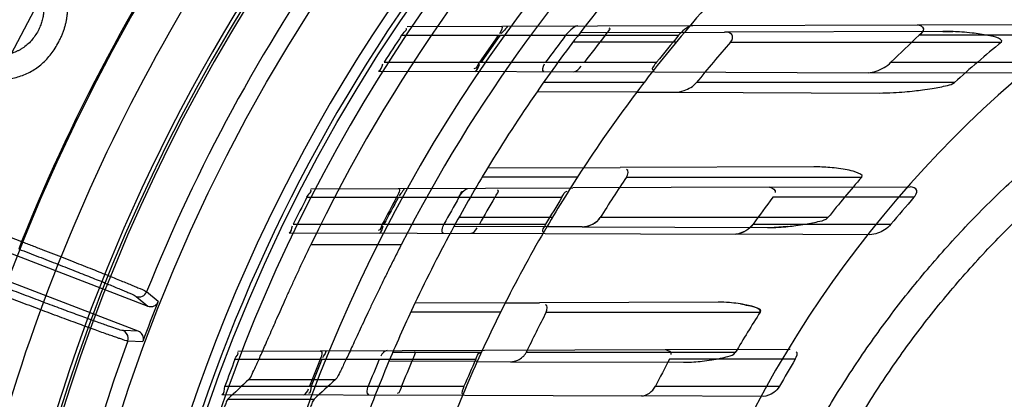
# Model space of a CAD drawing. Header units: millimetres. Extents: x 0 to 297, y 0 to 210.
# Tile 27 of 256: x 147.0332 to 147.2155, y 91.4564 to 91.5267. Entities that reach past the tile are written whole.
import ezdxf

# ---------------------------------------------------------------- set-up
doc = ezdxf.new("R2010")
doc.units = ezdxf.units.MM
doc.header["$LTSCALE"] = 16.335
doc.layers.get('0').update_dxf_attribs({"linetype": 'CONTINUOUS'})
for name, color, linetype in [('01_GLOBAL', 7, 'CONTINUOUS'), ('INTFCLR_144815', 7, 'CONTINUOUS'), ('INTFCLR_72935', 7, 'CONTINUOUS')]:
    doc.layers.add(name, color=color, linetype=linetype)

msp = doc.modelspace()

# ---------------------------------------------------------------- linework, layer by layer
at = {"color": 7, "linetype": 'Continuous'}
msp.add_circle((148.0808034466, 92.1164639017), 1.9, dxfattribs=at)
at = {"color": 9, "linetype": 'Continuous'}
msp.add_arc((148.0808034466, 92.1164639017), 1.8756493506, 182.9674534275, 267.0325465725, dxfattribs=at)
at = {"layer": '01_GLOBAL', "color": 7, "linetype": 'Continuous'}
msp.add_circle((148.0808034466, 92.1164639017), 1.925, dxfattribs=at)
at = {"layer": 'INTFCLR_144815', "color": 6, "linetype": 'Continuous'}
for p, q in [((146.9930228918, 91.4982067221), (147.0569165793, 91.47368023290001)), ((147.0551247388, 91.4690123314), (146.9912243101, 91.4935414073)), ((147.0586033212, 91.4741151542), (147.058801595, 91.47456245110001)), ((147.0560872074, 91.467560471), (147.0559352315, 91.46709540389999))]:
    msp.add_line(p, q, dxfattribs=at)
at = {"layer": 'INTFCLR_144815', "color": 9, "linetype": 'Continuous'}
for p, q in [((147.0184552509, 91.49142533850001), (147.0335113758, 91.4856458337)), ((147.0335113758, 91.4856458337), (147.0329739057, 91.48424567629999)), ((147.103829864, 91.4850482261), (147.0870831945, 91.4850482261)), ((147.0547406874, 91.47547380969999), (147.0569165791, 91.4736802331)), ((147.058801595, 91.47456245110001), (147.0566683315, 91.47631606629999)), ((147.0551247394, 91.469012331), (147.0523075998, 91.46913539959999)), ((147.0531765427, 91.4672196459), (147.0559352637, 91.46709540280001)), ((147.0756046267, 91.4600824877), (147.0916693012, 91.4600824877)), ((147.0717238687, 91.4564558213), (147.087691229, 91.4564558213))]:
    msp.add_line(p, q, dxfattribs=at)
at = {"layer": 'INTFCLR_144815', "color": 6, "linetype": 'Continuous'}
for radius in [0.3190566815, 0.3040475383]:
    msp.add_circle((147.3556636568, 91.35632411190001), radius, dxfattribs=at)
for centre, radius, start, end in [((147.3556636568, 91.35632411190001), 0.4398395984, 313.9937911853, 154.5150993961), ((147.3556636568, 91.35632411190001), 0.4149257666, 70.9981667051, 162.0018332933), ((147.3556636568, 91.35632411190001), 0.4107861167, 108.7136429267, 257.7559644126), ((147.3556636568, 91.35632411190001), 0.3305190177, 45.0000000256, 314.9999999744), ((147.3556636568, 91.35632411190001), 0.329927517, 44.99999995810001, 315.0000000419), ((147.3556636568, 91.35632411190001), 0.3294494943, 44.99999997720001, 315.0000000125), ((147.3556636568, 91.35632411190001), 0.2978344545, 115.6072723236, 154.3927276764), ((147.3556636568, 91.35632411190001), 0.2828253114, 117.0737153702, 152.9262846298), ((147.3556636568, 91.35632411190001), 0.305, 126.3221328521, 169.3673701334), ((147.3558872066, 91.3558614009), 0.3913, 144.5520789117, 158.3604875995), ((147.3556636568, 91.35632411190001), 0.3195424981, 158.2829108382, 159.7170891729)]:
    msp.add_arc(centre, radius, start, end, dxfattribs=at)
at = {"layer": 'INTFCLR_144815', "color": 9, "linetype": 'Continuous'}
for centre, radius, start, end in [((147.3556636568, 91.35632411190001), 0.4132177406, 70.768222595, 162.2317774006), ((147.3556636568, 91.35632411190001), 0.4080560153, 125.9035433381, 247.5002459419), ((147.3556636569, 91.35632411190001), 0.4082795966, 137.7076787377, 162.2317774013), ((147.3556636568, 91.35632411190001), 0.3468891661, 128.484146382, 209.9999999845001), ((147.3556636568, 91.35632411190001), 0.3069439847, 128.4841463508, 246.0405071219), ((147.355663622, 91.35632413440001), 0.3681107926, 141.0362107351, 247.5002459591), ((147.3556636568, 91.35632411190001), 0.3393168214, 138.4596802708, 165.5403197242), ((147.3558872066, 91.3558614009), 0.3886110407, 144.6884762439, 158.2234804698), ((147.3558872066, 91.3558614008), 0.3636453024, 144.7941622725, 158.1121101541), ((147.355663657, 91.35632411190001), 0.3471400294, 144.8720266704, 158.1279733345), ((147.355663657, 91.35632411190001), 0.322174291, 144.86643825, 158.1335617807), ((147.3556636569, 91.35632411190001), 0.3471400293, 159.8720266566, 203.1279733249), ((147.3556636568, 91.35632411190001), 0.3221742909, 159.8664381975, 203.1335617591)]:
    msp.add_arc(centre, radius, start, end, dxfattribs=at)
at = {"layer": 'INTFCLR_144815', "color": 6, "linetype": 'Continuous'}
for centre, major_axis, ratio, start_param, end_param in [((147.3556636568, 90.91554786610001), (0, 0.6615004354), 0.7456587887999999, 0.6038052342, 0.6133947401), ((147.3556636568, 90.93353507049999), (0, 0.6345059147), 0.7456587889, 0.5919499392, 0.6021168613)]:
    msp.add_ellipse(centre, major_axis=major_axis, ratio=ratio, start_param=start_param, end_param=end_param, dxfattribs=at)
for points, knots in [([(147.0403930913, 91.5226116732), (147.0405048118, 91.52283171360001), (147.040725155, 91.52326569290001), (147.0410171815, 91.5239261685), (147.0412672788, 91.5245836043), (147.0414907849, 91.52523441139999), (147.0416710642, 91.5258828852), (147.0418154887, 91.5265275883), (147.0419191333, 91.527168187), (147.0419933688, 91.5278094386), (147.0420276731, 91.5284658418), (147.0420155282, 91.52914753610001), (147.0419671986, 91.529860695), (147.0418808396, 91.53060240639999), (147.041755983, 91.5313761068), (147.0415874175, 91.53217907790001), (147.0413832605, 91.53301468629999), (147.0412203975, 91.5335771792), (147.0411372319, 91.5338644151)], [0, 0, 0, 0, 0.0637019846, 0.1256376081, 0.1863199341, 0.2452540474, 0.3032195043, 0.3599880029, 0.4157305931, 0.4706724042, 0.5265734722, 0.5852798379, 0.6465810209, 0.7110429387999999, 0.7779886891, 0.8488342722, 0.9228075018, 1, 1, 1, 1]), ([(147.0368822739, 91.5326289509), (147.0369450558, 91.5324145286), (147.0370674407, 91.5319965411), (147.037233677, 91.5313810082), (147.0373590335, 91.53078766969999), (147.0374686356, 91.5302224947), (147.0375364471, 91.52968201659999), (147.0375897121, 91.5291700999), (147.0376005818, 91.5286825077), (147.0375923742, 91.5280678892), (147.0374956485, 91.5273167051), (147.0372986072, 91.5264263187), (147.0369898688, 91.5255405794), (147.0367132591, 91.5249718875), (147.0365722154, 91.5246819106)], [0, 0, 0, 0, 0.08180034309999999, 0.1594588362, 0.2333335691, 0.3037802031, 0.3701372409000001, 0.4326959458, 0.4920982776, 0.5485763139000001, 0.6576061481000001, 0.7686073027, 0.8820124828, 1, 1, 1, 1]), ([(147.0365722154, 91.5246819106), (147.0363862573, 91.52435395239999), (147.0360201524, 91.52370828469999), (147.0353391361, 91.52284050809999), (147.0345696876, 91.52207728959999), (147.0338517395, 91.52153735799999), (147.0332451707, 91.5211635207), (147.0327782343, 91.5209180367), (147.0323023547, 91.52070723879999), (147.0318148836, 91.52053723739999), (147.0313198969, 91.5203963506), (147.0308158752, 91.5202932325), (147.0303015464, 91.5202191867), (147.0296034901, 91.52017644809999), (147.0287175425, 91.52021301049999), (147.0276556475, 91.52040137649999), (147.0268765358, 91.52064864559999), (147.0264541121, 91.5208239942), (147.0263710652, 91.5208597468)], [0, 0, 0, 0, 0.0938605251, 0.1847879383, 0.2739026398, 0.3633094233, 0.4079653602, 0.4513963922, 0.4946934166, 0.5375602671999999, 0.5799666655, 0.6228701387, 0.6656893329, 0.7093709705, 0.7970267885, 0.8859633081, 0.9774572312, 1, 1, 1, 1]), ([(147.0243790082, 91.5168110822), (147.0244789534, 91.51676553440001), (147.0249714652, 91.51654675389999), (147.0258700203, 91.5162127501), (147.0270831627, 91.51589339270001), (147.0282937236, 91.515692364), (147.029499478, 91.51562717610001), (147.0307035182, 91.5156832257), (147.0319020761, 91.515871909), (147.0330879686, 91.5161813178), (147.0342355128, 91.5166078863), (147.0353271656, 91.5171441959), (147.0363471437, 91.5177928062), (147.0373010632, 91.5185442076), (147.0381824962, 91.51940500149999), (147.038996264, 91.5203700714), (147.0397447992, 91.52144119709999), (147.0401741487, 91.5222163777), (147.0403930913, 91.5226116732)], [0, 0, 0, 0, 0.0174242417, 0.08549509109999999, 0.1517474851, 0.2161399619, 0.2797947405, 0.3429196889, 0.4069838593, 0.4718884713, 0.5370073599, 0.6008482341, 0.6644500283, 0.728379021, 0.7931222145, 0.8595165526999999, 0.92836187, 1, 1, 1, 1]), ([(147.0335113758, 91.4856458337), (147.0341720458, 91.4853915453), (147.0354935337, 91.4848817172), (147.0374682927, 91.4841166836), (147.0394226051, 91.4833564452), (147.0413280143, 91.4826120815), (147.0431637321, 91.48189139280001), (147.0449177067, 91.48119930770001), (147.046586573, 91.48053736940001), (147.048161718, 91.4799089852), (147.0496265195, 91.4793208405), (147.0509702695, 91.4787767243), (147.0521863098, 91.4782808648), (147.053268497, 91.47783185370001), (147.0542141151, 91.4774432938), (147.0553252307, 91.4769406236), (147.0562020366, 91.4766858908), (147.0566683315, 91.47631606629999)], [0, 0, 0, 0, 0.08505228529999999, 0.1701751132, 0.2544379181, 0.3369916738, 0.4159475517, 0.4913766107, 0.563533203, 0.6316481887, 0.6951251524, 0.7531751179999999, 0.8058306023, 0.8528872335, 0.8939939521, 0.928496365, 1, 1, 1, 1]), ([(147.0756046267, 91.4600824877), (147.0758846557, 91.4603415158), (147.0762239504, 91.4612090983), (147.0767768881, 91.462281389), (147.0772761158, 91.4634039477), (147.0777415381, 91.4644420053), (147.0782535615, 91.4656035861), (147.0788155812, 91.4668824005), (147.0794327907, 91.46828933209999), (147.0801016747, 91.4698105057), (147.0808235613, 91.4714437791), (147.0815919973, 91.47317060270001), (147.0824123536, 91.4749989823), (147.0832791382, 91.4769112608), (147.0841885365, 91.4788947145), (147.0851283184, 91.4809205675), (147.0860956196, 91.4829777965), (147.0867499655, 91.4843529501), (147.0870831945, 91.4850482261)], [0, 0, 0, 0, 0.041635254, 0.0973686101, 0.133474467, 0.1753413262, 0.2216406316, 0.2719950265, 0.3278152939, 0.3893267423, 0.4533698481, 0.5227181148, 0.5956235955, 0.6720985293, 0.7518775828, 0.8337810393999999, 0.9158469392, 1, 1, 1, 1]), ([(147.103829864, 91.4850482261), (147.1034523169, 91.484309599), (147.1027055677, 91.4828377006), (147.1016107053, 91.4806474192), (147.100551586, 91.4784978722), (147.0995391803, 91.47641512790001), (147.0985761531, 91.474408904), (147.0976706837, 91.47250156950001), (147.0968230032, 91.470699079), (147.0960377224, 91.46901732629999), (147.0953150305, 91.4674624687), (147.0946565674, 91.46604350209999), (147.0940626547, 91.4647677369), (147.0935333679, 91.46363671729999), (147.0930665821, 91.4626603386), (147.0926704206, 91.4618301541), (147.0922205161, 91.460992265), (147.0919695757, 91.4603532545), (147.0916693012, 91.4600824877)], [0, 0, 0, 0, 0.0895898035, 0.1782538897, 0.2644597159, 0.348392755, 0.4283589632, 0.5048038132, 0.5764207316, 0.6434829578, 0.7052602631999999, 0.7616011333, 0.81242644, 0.8572535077, 0.8964350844, 0.9293997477, 0.9563322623, 1, 1, 1, 1]), ([(147.0531765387, 91.46721963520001), (147.0527930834, 91.4672434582), (147.0522003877, 91.4675051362), (147.0513165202, 91.4677781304), (147.0504703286, 91.4680754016), (147.0494779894, 91.4684215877), (147.0483457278, 91.4688256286), (147.0470801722, 91.4692814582), (147.0456950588, 91.4697854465), (147.0442022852, 91.4703330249), (147.0426111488, 91.4709206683), (147.0409284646, 91.47154578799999), (147.0391675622, 91.47220347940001), (147.0373475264, 91.4728868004), (147.0354833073, 91.473590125), (147.033588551, 91.4743079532), (147.0316647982, 91.4750397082), (147.0303750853, 91.4755323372), (147.0297247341, 91.4757812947)], [0, 0, 0, 0, 0.0461580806, 0.07568503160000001, 0.1116260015, 0.1537554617, 0.2020066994, 0.2560418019, 0.3153698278, 0.379089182, 0.4470729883, 0.519153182, 0.5947506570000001, 0.6729066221, 0.752719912, 0.8341320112, 0.9163359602, 1, 1, 1, 1]), ([(147.0547406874, 91.47547380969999), (147.055094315, 91.47533843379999), (147.0559426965, 91.47534954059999), (147.056526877, 91.475964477), (147.0566683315, 91.47631606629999)], [0, 0, 0, 0, 0.4997863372, 1, 1, 1, 1]), ([(147.0569165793, 91.47368023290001), (147.0572029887, 91.47357028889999), (147.0578575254, 91.4735299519), (147.0584085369, 91.4738832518), (147.058603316, 91.4741151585)], [0, 0, 0, 0, 0.5032266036, 1, 1, 1, 1]), ([(147.0531765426, 91.4672196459), (147.0532428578, 91.4674010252), (147.0533791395, 91.46814776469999), (147.0528211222, 91.46893774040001), (147.0523075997, 91.46913539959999)], [0, 0, 0, 0, 0.2597922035, 1, 1, 1, 1]), ([(147.0560872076, 91.4675604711), (147.0560977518, 91.4678665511), (147.0559219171, 91.46849837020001), (147.055407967, 91.4689036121), (147.0551247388, 91.4690123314)], [0, 0, 0, 0, 0.5023651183, 1, 1, 1, 1]), ([(147.0717238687, 91.4564558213), (147.0715116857, 91.45625549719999), (147.0713568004, 91.4556378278), (147.0709481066, 91.4547491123), (147.0705489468, 91.45364863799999), (147.0701048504, 91.4524412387), (147.0697336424, 91.4513725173), (147.0694300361, 91.450479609), (147.069182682, 91.4497364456), (147.069014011, 91.449220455), (147.0689318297, 91.44896609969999)], [0, 0, 0, 0, 0.1094306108, 0.2230668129, 0.3723575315, 0.5460542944, 0.7062836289, 0.7964219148, 0.8997590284, 1, 1, 1, 1]), ([(147.087691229, 91.4564558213), (147.0874690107, 91.45625101), (147.087296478, 91.455612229), (147.0868546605, 91.4546918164), (147.0865059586, 91.4537753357), (147.0861734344, 91.4529209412), (147.0859004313, 91.45219541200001), (147.0856164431, 91.451426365), (147.0853269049, 91.45062437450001), (147.0850358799, 91.44980081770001), (147.0848438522, 91.4492454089), (147.0847483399, 91.44896609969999)], [0, 0, 0, 0, 0.1125708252, 0.230568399, 0.3859711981, 0.4756994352, 0.5724421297, 0.6746373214, 0.7810981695, 0.8900432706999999, 1, 1, 1, 1])]:
    msp.add_open_spline(points, degree=3, knots=knots, dxfattribs=at)
at = {"layer": 'INTFCLR_144815', "color": 9, "linetype": 'Continuous'}
for points, knots in [([(147.0329739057, 91.48424567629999), (147.0335898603, 91.4840092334), (147.0348173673, 91.48353700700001), (147.0366471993, 91.4828299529), (147.0384505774, 91.4821299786), (147.040214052, 91.4814423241), (147.0419244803, 91.4807721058), (147.0435696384, 91.48012411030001), (147.0451381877, 91.4795028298), (147.0466192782, 91.4789125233), (147.0480024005, 91.4783575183), (147.0492773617, 91.4778415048), (147.0504356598, 91.4773692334), (147.0514670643, 91.476940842), (147.0523711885, 91.476569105), (147.0534405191, 91.47608250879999), (147.054295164, 91.4758411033), (147.0547406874, 91.47547380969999)], [0, 0, 0, 0, 0.0843262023, 0.168096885, 0.250723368, 0.3315698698, 0.4100165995, 0.4855171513, 0.5575606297, 0.6256460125, 0.6892973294, 0.7480368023, 0.8014454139, 0.8491520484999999, 0.8908399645, 0.9262018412, 1, 1, 1, 1]), ([(147.0523075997, 91.46913539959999), (147.0519548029, 91.4691507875), (147.0511466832, 91.4694954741), (147.0500236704, 91.46983176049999), (147.0488899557, 91.4702368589), (147.0478364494, 91.4706087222), (147.0466591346, 91.4710330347), (147.0453659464, 91.471502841), (147.0439664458, 91.47201599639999), (147.0424706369, 91.4725684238), (147.0408890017, 91.4731563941), (147.0392323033, 91.4737758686), (147.0375122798, 91.47442248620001), (147.0357418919, 91.4750913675), (147.0339347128, 91.4757773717), (147.0321039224, 91.4764755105), (147.0308773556, 91.4769453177), (147.0302622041, 91.47718145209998)], [0, 0, 0, 0, 0.0451330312, 0.1093068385, 0.1510043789, 0.1987329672, 0.2521663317, 0.3109248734, 0.3745884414, 0.4426758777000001, 0.5147223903, 0.590249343, 0.6687328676, 0.7495755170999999, 0.8321293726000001, 0.9157853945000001, 1, 1, 1, 1])]:
    msp.add_open_spline(points, degree=3, knots=knots, dxfattribs=at)
at = {"layer": 'INTFCLR_72935', "color": 9, "linetype": 'Continuous'}
for p, q in [((147.1049509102, 91.5254489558), (147.1578124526, 91.52563347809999)), ((147.2041598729, 91.5245452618), (147.1637029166, 91.52440403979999)), ((147.1993928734, 91.5257786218), (147.231024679, 91.52588903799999)), ((147.1038888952, 91.52382411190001), (147.1551905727, 91.52382411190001)), ((147.1562595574, 91.5243780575), (147.1369562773, 91.524310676)), ((147.2314969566, 91.52382411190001), (147.1997487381, 91.52382411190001)), ((147.1547530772, 91.5225741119), (147.1356333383, 91.5225741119)), ((147.1648243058, 91.5225741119), (147.215012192, 91.5225741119)), ((147.0995908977, 91.51721797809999), (147.1507700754, 91.5170393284)), ((147.1006329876, 91.5188241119), (147.1511250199, 91.5188241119)), ((147.1945218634, 91.5188241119), (147.2249871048, 91.5188241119)), ((147.219520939, 91.51679934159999), (147.1902843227, 91.51690139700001)), ((147.1487758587, 91.5150741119), (147.1301623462, 91.5150741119)), ((147.2062886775, 91.5150741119), (147.1585084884, 91.5150741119)), ((147.1474272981, 91.5133009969), (147.1289690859, 91.51336542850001)), ((147.1545025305, 91.5132762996), (147.1923870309, 91.5131440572)), ((147.1375849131, 91.4993128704), (147.1198155, 91.4992508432)), ((147.1802688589, 91.4994618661), (147.144364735, 91.4993365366)), ((147.1364547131, 91.49757411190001), (147.1188074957, 91.49757411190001)), ((147.1455522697, 91.49757411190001), (147.1891175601, 91.49757411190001)), ((147.087108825, 91.4953866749), (147.1356062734, 91.49555596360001)), ((147.1720487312, 91.49568317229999), (147.1980537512, 91.4957739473)), ((147.0863290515, 91.49382411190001), (147.1335795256, 91.49382411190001)), ((147.198779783, 91.49382411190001), (147.1726421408, 91.49382411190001)), ((147.1317997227, 91.4900741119), (147.1144928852, 91.4900741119)), ((147.1828586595, 91.4900741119), (147.1406769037, 91.4900741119)), ((147.0838342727, 91.4888241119), (147.1305662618, 91.4888241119)), ((147.1307839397, 91.4883590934), (147.1135824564, 91.4884191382)), ((147.1373231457, 91.4883362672), (147.1716631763, 91.4882163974)), ((147.1689769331, 91.4888241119), (147.1945164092, 91.4888241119)), ((147.0830617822, 91.48727567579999), (147.1304842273, 91.48711013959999)), ((147.190627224, 91.4869002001), (147.1657621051, 91.4869869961)), ((147.1230809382, 91.4742622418), (147.1063510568, 91.4742038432)), ((147.1625060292, 91.47439986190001), (147.129422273, 91.4742843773)), ((147.1222325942, 91.4725741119), (147.1055869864, 91.4725741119)), ((147.1306863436, 91.4725741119), (147.1703083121, 91.4725741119)), ((147.0735719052, 91.46533942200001), (147.119249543, 91.4654988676)), ((147.1186455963, 91.46507411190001), (147.1022354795, 91.46507411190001)), ((147.1656973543, 91.46507411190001), (147.1269499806, 91.46507411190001)), ((147.1527086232, 91.4656156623), (147.1758726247, 91.4656965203)), ((147.0730126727, 91.46382411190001), (147.1176342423, 91.46382411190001)), ((147.1178864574, 91.4634041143), (147.1015493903, 91.4634611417)), ((147.1240642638, 91.46338254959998), (147.1561287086, 91.4632706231)), ((147.1767980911, 91.46382411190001), (147.153492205, 91.46382411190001)), ((147.0711612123, 91.4588241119), (147.1154425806, 91.4588241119)), ((147.1509031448, 91.4588241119), (147.1738755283, 91.4588241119)), ((147.0706020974, 91.4573191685), (147.1155752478, 91.457162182)), ((147.170845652, 91.4569692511), (147.1483230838, 91.45704787))]:
    msp.add_line(p, q, dxfattribs=at)
at = {"layer": 'INTFCLR_72935', "color": 6, "linetype": 'Continuous'}
for p, q in [((147.1578124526, 91.52563347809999), (147.1993928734, 91.5257786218)), ((147.1562595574, 91.5243780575), (147.1637029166, 91.52440403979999)), ((147.1507700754, 91.5170393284), (147.1902843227, 91.51690139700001)), ((147.1474272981, 91.5133009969), (147.1545025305, 91.5132762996)), ((147.1375849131, 91.4993128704), (147.144364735, 91.4993365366)), ((147.1720487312, 91.49568317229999), (147.1356062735, 91.49555596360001)), ((147.1373231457, 91.4883362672), (147.1307839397, 91.4883590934)), ((147.1304842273, 91.48711013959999), (147.1657621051, 91.4869869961)), ((147.1230809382, 91.4742622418), (147.129422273, 91.4742843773)), ((147.119249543, 91.4654988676), (147.1527086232, 91.4656156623)), ((147.1178864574, 91.4634041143), (147.1240642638, 91.46338254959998)), ((147.1155752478, 91.457162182), (147.1483230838, 91.45704787))]:
    msp.add_line(p, q, dxfattribs=at)
at = {"layer": 'INTFCLR_72935', "color": 7, "linetype": 'Continuous'}
for p, q in [((147.2041598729, 91.5245452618), (147.2060123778, 91.524511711)), ((147.1145130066, 91.49382411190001), (147.1149473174, 91.4944704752)), ((147.1373231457, 91.4883362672), (147.1381989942, 91.488452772)), ((147.1689769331, 91.4888241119), (147.1678354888, 91.48773918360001)), ((147.1754291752, 91.4884154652), (147.1728860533, 91.48823824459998)), ((147.167419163, 91.4874832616), (147.1661045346, 91.48701279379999))]:
    msp.add_line(p, q, dxfattribs=at)
at = {"layer": 'INTFCLR_72935', "color": 6, "linetype": 'Continuous'}
for centre, radius, start, end in [((147.3556636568, 91.35632411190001), 0.3017258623, 90, 270.0000000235), ((147.3556636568, 91.35632411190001), 0.2867456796, 90, 270.0000000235), ((147.3556401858, 91.3563282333), 0.3023798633, 146.3632709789, 147.493867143), ((147.3553307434, 91.3563289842), 0.2873889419, 144.3510878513, 145.5686173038), ((147.3556395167, 91.3563288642), 0.2873761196, 144.349224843, 145.56683578), ((147.3556636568, 91.35632411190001), 0.2757760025, 142.4725577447, 145.2879487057), ((147.356075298, 91.3563294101), 0.2779516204, 142.9433906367, 144.2241999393), ((147.3553300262, 91.35632979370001), 0.2715581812, 141.9179137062, 143.2462138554), ((147.3556636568, 91.35632411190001), 0.2607760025, 139.8764540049, 142.9895536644), ((147.3560744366, 91.3563304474), 0.2615500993, 140.1792081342, 141.5909425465), ((147.3549635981, 91.3563343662), 0.2283516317, 132.8216603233, 134.6366386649), ((147.35460553, 91.3563483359), 0.2522853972, 138.7854969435, 141.0124388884), ((147.3489239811, 91.3579934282), 0.212177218, 129.1336756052, 132.2406565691), ((147.3556636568, 91.35632411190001), 0.2757760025, 148.7836486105, 151.3802865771), ((147.3556636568, 91.35632411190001), 0.2607760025, 146.7481499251, 149.581270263), ((147.3546126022, 91.3563400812), 0.2522960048, 145.9583812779, 147.9899526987), ((147.349789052, 91.3571289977), 0.2134014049, 138.8428562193, 141.4658165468), ((147.355640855, 91.3563270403), 0.3023810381, 152.9534276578, 154.0122375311), ((147.3553316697, 91.35632743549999), 0.2873905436, 151.416991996, 152.5461806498), ((147.3556403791, 91.3563273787), 0.2873776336, 151.4155767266, 152.5448306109), ((147.3560762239, 91.35632771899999), 0.2779533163, 150.3517171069, 151.5308322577), ((147.3553310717, 91.3563279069), 0.2715600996, 149.5810094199, 150.7968608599), ((147.3560755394, 91.356328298), 0.2615522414, 148.2851874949, 149.5640429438), ((147.3549653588, 91.356330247), 0.2283556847, 142.9792673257, 144.5348049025), ((147.3549638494, 91.35633226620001), 0.2080804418, 138.6419146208, 140.4513055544), ((147.3556636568, 91.35632411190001), 0.2757760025, 154.6943264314, 157.139241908), ((147.3556636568, 91.35632411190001), 0.2607760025, 153.1113287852, 155.7561731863), ((147.3546185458, 91.35633448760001), 0.2523039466, 152.566895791, 154.4698103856), ((147.3503691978, 91.35670632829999), 0.214119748, 147.2390332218, 149.5950478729), ((147.3556414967, 91.35632610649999), 0.3023819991, 159.1756644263, 160.1859514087), ((147.3553323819, 91.35632635), 0.2873916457, 158.0346236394, 159.1054969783), ((147.3556411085, 91.3563263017), 0.2873787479, 158.0335761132, 159.1045049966), ((147.3560770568, 91.35632649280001), 0.2779545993, 157.2478700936, 158.3610402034), ((147.355331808, 91.3563266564), 0.2715613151, 156.6810239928, 157.82494723), ((147.3560764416, 91.3563268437), 0.2615537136, 155.7326455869, 156.9285663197), ((147.354966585, 91.3563279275), 0.2283579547, 151.9179532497, 153.3307160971), ((147.3549654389, 91.35632892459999), 0.208083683, 148.8958099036, 150.4905468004)]:
    msp.add_arc(centre, radius, start, end, dxfattribs=at)
at = {"layer": 'INTFCLR_72935', "color": 9, "linetype": 'Continuous'}
for radius, start, end in [(0.2107755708, 90.00000000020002, 157.5066823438), (0.2757760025, 138.7108679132, 142.4725577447), (0.2607760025, 135.7698571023, 139.8764540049), (0.2757760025, 145.2879487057, 148.7836486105), (0.2607760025, 142.9895536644, 146.7481499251), (0.2757760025, 151.3802865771, 154.6943264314), (0.2607760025, 149.581270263, 153.1113287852), (0.2757760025, 157.139241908, 160.3263098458), (0.2607760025, 155.7561731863, 159.1304001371)]:
    msp.add_arc((147.3556636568, 91.35632411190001), radius, start, end, dxfattribs=at)
at = {"layer": 'INTFCLR_72935', "color": 6, "linetype": 'Continuous'}
for points, knots in [([(147.1652771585, 91.41612921), (147.1658641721, 91.4179200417), (147.1670910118, 91.4214846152), (147.1690878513, 91.4267747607), (147.1712395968, 91.43200378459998), (147.1735443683, 91.4371671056), (147.1760001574, 91.4422602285), (147.1786048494, 91.44727876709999), (147.1813561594, 91.4522183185), (147.1842517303, 91.4570746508), (147.1872890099, 91.4618434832), (147.1904654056, 91.4665207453), (147.1937781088, 91.471102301), (147.1972242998, 91.4755842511), (147.2008009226, 91.4799626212), (147.2045049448, 91.4842336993), (147.2083330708, 91.48839368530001), (147.2122820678, 91.4924390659), (147.2163484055, 91.4963662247), (147.2205286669, 91.5001718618), (147.2248190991, 91.5038525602), (147.229216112, 91.5074052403), (147.2337157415, 91.51082669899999), (147.2383142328, 91.5141140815), (147.2430074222, 91.5172644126), (147.2477913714, 91.5202750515), (147.2526617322, 91.5231432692), (147.2576144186, 91.525866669), (147.2626450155, 91.5284428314), (147.2677492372, 91.5308695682), (147.2729225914, 91.53314475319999), (147.2781606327, 91.5352664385), (147.2834588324, 91.53723279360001), (147.288812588, 91.5390421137), (147.2942172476, 91.5406928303), (147.299668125, 91.54218351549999), (147.305160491, 91.5435128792), (147.3106895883, 91.5446797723), (147.3162506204, 91.5456831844), (147.3218387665, 91.54652224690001), (147.3274491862, 91.5471962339), (147.3330770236, 91.5477045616), (147.3387173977, 91.5480467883), (147.344365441, 91.548222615), (147.3500161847, 91.5482318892), (147.3537820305, 91.5481270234), (147.3556636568, 91.5480468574)], [0, 0, 0, 0, 0.0227356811, 0.0454710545, 0.0682062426, 0.09094098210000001, 0.1136756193, 0.1364096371, 0.1591436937, 0.1818769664, 0.2046103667, 0.2273428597, 0.2500755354, 0.2728072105, 0.2955391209, 0.3182699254, 0.3410011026, 0.3637310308, 0.3864614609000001, 0.4091905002, 0.4319201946, 0.4546483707, 0.4773773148, 0.5001046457, 0.5228327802, 0.5455591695, 0.5682859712, 0.5910108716, 0.6137361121, 0.6364602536, 0.6591836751, 0.681906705, 0.7046293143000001, 0.7273515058, 0.750073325, 0.77279473, 0.7955158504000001, 0.8182366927, 0.8409573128, 0.8636777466, 0.886398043, 0.9091183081, 0.9318386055, 0.9545589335, 0.9772794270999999, 1, 1, 1, 1]), ([(147.3556636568, 91.1700296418), (147.3519489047, 91.1698772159), (147.3445083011, 91.16979529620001), (147.3333629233, 91.17033944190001), (147.3222499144, 91.1715529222), (147.3111744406, 91.17344031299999), (147.3002016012, 91.17600164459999), (147.2895689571, 91.1791731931), (147.279170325, 91.18295487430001), (147.2690097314, 91.18734326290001), (147.258965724, 91.1924206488), (147.2492481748, 91.1980942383), (147.2398964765, 91.2043398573), (147.2309416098, 91.21113462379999), (147.2224164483, 91.2184532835), (147.2143486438, 91.2262709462), (147.2067693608, 91.23455599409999), (147.199704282, 91.2432800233), (147.193182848, 91.2524042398), (147.1872238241, 91.261899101), (147.1818460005, 91.2717340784), (147.1770698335, 91.2818714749), (147.1729141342, 91.2922682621), (147.1693908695, 91.3028904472), (147.1665102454, 91.3137052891), (147.164282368, 91.3246756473), (147.1627159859, 91.3357598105), (147.1618171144, 91.3469129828), (147.1615882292, 91.3580884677), (147.162028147, 91.3692467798), (147.1631333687, 91.3803511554), (147.1648997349, 91.39136845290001), (147.1673209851, 91.4022605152), (147.170388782, 91.412989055), (147.1740913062, 91.42351266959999), (147.1784135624, 91.4337900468), (147.1833376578, 91.4437829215), (147.1888467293, 91.4534604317), (147.1949185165, 91.46278492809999), (147.2015303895, 91.4717240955), (147.2086572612, 91.4802474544), (147.2162802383, 91.4883329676), (147.2243662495, 91.4959450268), (147.2328909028, 91.5030623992), (147.2418193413, 91.50965680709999), (147.2511217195, 91.5157059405), (147.2607607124, 91.52118737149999), (147.270692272, 91.5260785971), (147.280677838, 91.5302797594), (147.2904019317, 91.5337278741), (147.2994319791, 91.53639658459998), (147.3076071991, 91.5383917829), (147.3148890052, 91.5398469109), (147.3218052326, 91.5409617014), (147.3289541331, 91.5418465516), (147.336902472, 91.5425060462), (147.3459080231, 91.5428449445), (147.3522700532, 91.5427578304), (147.3556636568, 91.542618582)], [0, 0, 0, 0, 0.0185657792, 0.0371317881, 0.0556907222, 0.0743562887, 0.09320238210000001, 0.1119235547, 0.1297297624, 0.1484268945, 0.1671582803, 0.1858963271, 0.2045840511, 0.2232805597, 0.2419956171, 0.2606571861, 0.279345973, 0.2980347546, 0.3166822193, 0.3353169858, 0.3539795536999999, 0.37262367, 0.3912431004, 0.4098577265, 0.4284753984, 0.447098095, 0.4657246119, 0.4843422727, 0.5029402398, 0.5215093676, 0.5400730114, 0.5586323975, 0.5771953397, 0.5957586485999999, 0.6143210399, 0.632871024, 0.6514010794, 0.6699183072, 0.6884459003, 0.706933, 0.7254083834, 0.7438943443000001, 0.7623915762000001, 0.7808313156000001, 0.7993174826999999, 0.8177867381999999, 0.836209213, 0.8546573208, 0.8730372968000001, 0.8902751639, 0.9061519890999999, 0.920037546, 0.9322836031, 0.9432240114, 0.9550134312, 0.9682465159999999, 0.9830392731, 1, 1, 1, 1]), ([(147.1365324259, 91.5255591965), (147.1360435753, 91.5255574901), (147.1352025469, 91.5248684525), (147.1345461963, 91.52420492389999), (147.1342586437, 91.52382411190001)], [0, 0, 0, 0, 0.5060400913, 1, 1, 1, 1]), ([(147.1578124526, 91.52563347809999), (147.1572458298, 91.5256315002), (147.1562856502, 91.5249227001), (147.1555160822, 91.5242145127), (147.1551905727, 91.52382411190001)], [0, 0, 0, 0, 0.5271302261, 1, 1, 1, 1]), ([(147.1993928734, 91.5257786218), (147.1998446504, 91.52578019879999), (147.2010939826, 91.52506164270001), (147.2001018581, 91.5241513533), (147.1997487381, 91.52382411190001)], [0, 0, 0, 0, 0.4841106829, 1, 1, 1, 1]), ([(147.1648243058, 91.5225741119), (147.1651337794, 91.5229274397), (147.1654768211, 91.52427157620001), (147.164182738, 91.5244057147), (147.1637029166, 91.52440403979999)], [0, 0, 0, 0, 0.4946666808, 1, 1, 1, 1]), ([(147.1902843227, 91.51690139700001), (147.1907994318, 91.516899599), (147.1918406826, 91.5171534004), (147.1932701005, 91.5178222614), (147.1941442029, 91.51845121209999), (147.1945218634, 91.5188241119)], [0, 0, 0, 0, 0.3264609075, 0.6636366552, 1, 1, 1, 1]), ([(147.1545025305, 91.5132762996), (147.1550778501, 91.5132742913), (147.1565420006, 91.51361355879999), (147.157933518, 91.5143637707), (147.1585084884, 91.5150741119)], [0, 0, 0, 0, 0.3863296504, 1, 1, 1, 1]), ([(147.198779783, 91.49382411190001), (147.1990864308, 91.49417244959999), (147.1998029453, 91.49526547), (147.1985260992, 91.4957755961), (147.1980537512, 91.4957739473)], [0, 0, 0, 0, 0.4955848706, 1, 1, 1, 1]), ([(147.1945164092, 91.4888241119), (147.1941769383, 91.4884130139), (147.1933833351, 91.48777715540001), (147.1920554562, 91.48712338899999), (147.1911114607, 91.4868985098), (147.190627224, 91.4869002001)], [0, 0, 0, 0, 0.3603898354, 0.6726677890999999, 1, 1, 1, 1]), ([(147.1240642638, 91.46338254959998), (147.1245193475, 91.4633809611), (147.1256487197, 91.46368011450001), (147.1266509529, 91.4644480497), (147.1269499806, 91.46507411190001)], [0, 0, 0, 0, 0.396107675, 1, 1, 1, 1]), ([(147.1561287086, 91.4632706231), (147.156763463, 91.4632684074), (147.1579089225, 91.46331396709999), (147.1596408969, 91.4634728), (147.1612852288, 91.4637009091), (147.1628994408, 91.4639806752), (147.1643242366, 91.4643828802), (147.1654362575, 91.4646291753), (147.1656973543, 91.46507411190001)], [0, 0, 0, 0, 0.1936265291, 0.3494395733, 0.5299478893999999, 0.7017179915, 0.8426337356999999, 1, 1, 1, 1]), ([(147.1483230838, 91.45704787), (147.1488404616, 91.457046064), (147.1498933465, 91.4575092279), (147.1506519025, 91.4583239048), (147.1509031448, 91.4588241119)], [0, 0, 0, 0, 0.4803285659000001, 1, 1, 1, 1]), ([(147.1738755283, 91.4588241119), (147.1736190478, 91.4583709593), (147.1727418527, 91.4574893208), (147.1715420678, 91.4569668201), (147.170845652, 91.4569692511)], [0, 0, 0, 0, 0.4278136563, 1, 1, 1, 1])]:
    msp.add_open_spline(points, degree=3, knots=knots, dxfattribs=at)
for points in [[(147.1038888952, 91.52382411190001), (147.1041592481, 91.5242304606), (147.1051838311, 91.52504763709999), (147.1046957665, 91.52504593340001)], [(147.1223451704, 91.52550967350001), (147.1228207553, 91.52551133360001), (147.1222795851, 91.5245111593), (147.1220024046, 91.5241246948)], [(147.1233127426, 91.5255130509), (147.1238693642, 91.52551499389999), (147.1226771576, 91.5245990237), (147.1223527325, 91.52414671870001)], [(147.1415790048, 91.52382411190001), (147.1418934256, 91.52422536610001), (147.1428669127, 91.52514243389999), (147.142357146, 91.5251406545)], [(147.0995908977, 91.51721797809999), (147.1001115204, 91.5172161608), (147.1001637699, 91.5180875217), (147.1004435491, 91.518526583)], [(147.1182912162, 91.5188241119), (147.117996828, 91.51839467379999), (147.1178027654, 91.51763005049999), (147.1172821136, 91.51763186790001)], [(147.1174514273, 91.51715563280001), (147.1179977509, 91.5171537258), (147.1180828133, 91.5180474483), (147.118391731, 91.51849805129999)], [(147.1302604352, 91.5171109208), (147.1297876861, 91.517112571), (147.1300926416, 91.5181414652), (147.1303690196, 91.51852501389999)], [(147.1357391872, 91.5170917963), (147.136315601, 91.5170897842), (147.1368004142, 91.51763647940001), (147.1371453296, 91.5180983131)], [(147.1511250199, 91.5188241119), (147.1508157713, 91.51843406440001), (147.1499286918, 91.5175060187), (147.1504264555, 91.5175042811)], [(147.1455522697, 91.49757411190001), (147.1458120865, 91.4979587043), (147.1460196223, 91.49896811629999), (147.1455554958, 91.49896649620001)], [(147.1032608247, 91.49544305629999), (147.1038092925, 91.4954449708), (147.1032292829, 91.4943057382), (147.1029668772, 91.49382411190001)], [(147.1041544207, 91.49544617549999), (147.1046549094, 91.4954479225), (147.1036902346, 91.4945592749), (147.1034507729, 91.4941197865)], [(147.1720487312, 91.49568317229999), (147.1725158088, 91.4956848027), (147.1733540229, 91.49509965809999), (147.1730727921, 91.4947267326)], [(147.0863290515, 91.49382411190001), (147.0865552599, 91.4942671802), (147.0874985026, 91.4951584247), (147.0870010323, 91.4951566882)], [(147.1211523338, 91.49382411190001), (147.1213931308, 91.4942342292), (147.122154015, 91.4951519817), (147.1216784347, 91.4951503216)], [(147.1335795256, 91.49382411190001), (147.1338449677, 91.49425365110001), (147.134043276, 91.49498695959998), (147.1345482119, 91.49498872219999)], [(147.0830617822, 91.48727567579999), (147.0835366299, 91.4872740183), (147.0834922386, 91.48812227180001), (147.0837003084, 91.48854910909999)], [(147.1003062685, 91.4888241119), (147.1000969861, 91.48842129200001), (147.1000045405, 91.48768959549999), (147.0995506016, 91.48769118)], [(147.0997753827, 91.4872173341), (147.10026957, 91.4872156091), (147.1002460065, 91.4880865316), (147.1004738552, 91.48852506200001)], [(147.1116619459, 91.48717584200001), (147.1111119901, 91.4871777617), (147.1114726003, 91.4883406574), (147.1117347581, 91.4888241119)], [(147.1167170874, 91.48715819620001), (147.1172218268, 91.4871564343), (147.1176122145, 91.487712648), (147.1178584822, 91.4881532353)], [(147.1305662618, 91.4888241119), (147.130318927, 91.48840314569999), (147.1296478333, 91.487425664), (147.1301360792, 91.4874239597)], [(147.1306863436, 91.4725741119), (147.1308957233, 91.4729774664), (147.1309899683, 91.47393071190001), (147.1305355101, 91.47392912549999)], [(147.0730126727, 91.46382411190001), (147.0731745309, 91.46424966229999), (147.0739462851, 91.46510508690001), (147.0734909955, 91.4651034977)], [(147.0888954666, 91.46539291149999), (147.0894193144, 91.4653947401), (147.0889984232, 91.4643099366), (147.0888024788, 91.46382411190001)], [(147.0897403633, 91.4653958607), (147.0902037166, 91.4653974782), (147.0894094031, 91.4645302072), (147.0892360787, 91.4641004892)], [(147.1011962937, 91.46543584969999), (147.1006895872, 91.4654340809), (147.1002554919, 91.46489389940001), (147.1000595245, 91.4644266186)], [(147.1059528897, 91.46382411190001), (147.1061446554, 91.4642689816), (147.1067442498, 91.4652463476), (147.1062598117, 91.46524465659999)], [(147.1176342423, 91.46382411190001), (147.1178270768, 91.46425184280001), (147.1179414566, 91.46499654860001), (147.1184106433, 91.4649981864)], [(147.1527086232, 91.4656156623), (147.1531684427, 91.46561726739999), (147.1539544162, 91.4651029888), (147.1537379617, 91.4646972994)], [(147.1767980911, 91.46382411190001), (147.1770319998, 91.4642118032), (147.1774379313, 91.46517111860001), (147.1769851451, 91.465169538)], [(147.0706020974, 91.4573191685), (147.0711372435, 91.4573173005), (147.0709798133, 91.4583206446), (147.0711612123, 91.4588241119)], [(147.0871625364, 91.4588241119), (147.0869942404, 91.4583832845), (147.0871226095, 91.457502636), (147.0866507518, 91.4575042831)], [(147.0978299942, 91.45722412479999), (147.0972951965, 91.4572259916), (147.097513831, 91.4583270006), (147.0977110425, 91.4588241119)], [(147.103856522, 91.4588241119), (147.1036587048, 91.4583387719), (147.1035699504, 91.457475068), (147.1030458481, 91.4574768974)], [(147.1154425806, 91.4588241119), (147.1152532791, 91.4583796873), (147.1147660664, 91.4573895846), (147.1152491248, 91.4573878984)], [(147.0857156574, 91.45726641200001), (147.0861992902, 91.4572647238), (147.086475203, 91.4579265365), (147.086647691, 91.4583783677)]]:
    msp.add_open_spline(points, degree=3, dxfattribs=at)
at = {"layer": 'INTFCLR_72935', "color": 7, "linetype": 'Continuous'}
for points, knots in [([(147.2150121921, 91.5225741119), (147.2153665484, 91.522874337), (147.2136457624, 91.5236602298), (147.2125620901, 91.5237747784), (147.2109987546, 91.5240731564), (147.20940961, 91.52426500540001), (147.2077451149, 91.52442365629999), (147.205951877, 91.52452505), (147.2047912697, 91.5245464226), (147.204159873, 91.5245452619)], [0, 0, 0, 0, 0.1237565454, 0.2570027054, 0.3887428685, 0.5208778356, 0.6909404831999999, 0.8317548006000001, 1, 1, 1, 1]), ([(147.1923870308, 91.51314405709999), (147.1932459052, 91.5131461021), (147.1948175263, 91.51319046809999), (147.1969769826, 91.51334983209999), (147.1987748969, 91.5135288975), (147.2004662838, 91.51373137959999), (147.2020342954, 91.513956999), (147.2035905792, 91.5142173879), (147.2049614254, 91.5145357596), (147.205934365, 91.5147732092), (147.2062886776, 91.51507411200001)], [0, 0, 0, 0, 0.1826639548, 0.3342007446, 0.4604245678, 0.5669380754, 0.6963586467, 0.7977371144, 0.9011380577, 1, 1, 1, 1]), ([(147.18911756, 91.49757411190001), (147.1894290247, 91.4979476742), (147.1876914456, 91.49868158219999), (147.1865021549, 91.4988729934), (147.1848087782, 91.499175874), (147.1827873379, 91.49939125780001), (147.1812510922, 91.49946325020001), (147.1802688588, 91.499461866)], [0, 0, 0, 0, 0.1574622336, 0.3318305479, 0.5064417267, 0.682003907, 1, 1, 1, 1]), ([(147.1373247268, 91.488337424), (147.1378355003, 91.48833555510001), (147.1391003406, 91.4886579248), (147.1402675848, 91.4894142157), (147.1406778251, 91.49007507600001)], [0, 0, 0, 0, 0.3963764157, 1, 1, 1, 1]), ([(147.1381989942, 91.488452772), (147.1387065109, 91.4885805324), (147.1396351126, 91.4889899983), (147.1404229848, 91.48966786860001), (147.1406769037, 91.4900741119)], [0, 0, 0, 0, 0.5220866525, 1, 1, 1, 1]), ([(147.1716631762, 91.4882163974), (147.1723601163, 91.4882179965), (147.1736362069, 91.4882576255), (147.1753886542, 91.488403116), (147.1770265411, 91.4885896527), (147.1785319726, 91.4888105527), (147.1800226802, 91.4890704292), (147.1814074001, 91.489425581), (147.1825033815, 91.4896539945), (147.1828586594, 91.4900741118)], [0, 0, 0, 0, 0.1828849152, 0.3347672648, 0.4614061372, 0.6151824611, 0.7348744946, 0.8556214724, 1, 1, 1, 1]), ([(147.1689769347, 91.4888241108), (147.168630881, 91.48833120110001), (147.1676509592, 91.4875050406), (147.1664210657, 91.4869803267), (147.1657621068, 91.4869869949)], [0, 0, 0, 0, 0.4775080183, 1, 1, 1, 1]), ([(147.1703083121, 91.472574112), (147.1705710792, 91.47300466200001), (147.1689840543, 91.4736171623), (147.1677958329, 91.4738800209), (147.1662066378, 91.4741644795), (147.1644627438, 91.4743493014), (147.1632108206, 91.4744005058), (147.1625060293, 91.47439986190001)], [0, 0, 0, 0, 0.1841527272, 0.3507759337, 0.5456773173, 0.7426859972, 1, 1, 1, 1]), ([(147.1666584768, 91.47407777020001), (147.1671525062, 91.47400020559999), (147.1681579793, 91.4737824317), (147.1707563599, 91.473275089), (147.1703083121, 91.4725741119)], [0, 0, 0, 0, 0.3754318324, 1, 1, 1, 1])]:
    msp.add_open_spline(points, degree=3, knots=knots, dxfattribs=at)
for points in [[(147.1149473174, 91.4944704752), (147.1152679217, 91.49487292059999), (147.1156180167, 91.49545759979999), (147.1161325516, 91.4954593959)], [(147.1145130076, 91.49382411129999), (147.1147576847, 91.49425422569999), (147.1149301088, 91.4949988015), (147.1154249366, 91.4949955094)]]:
    msp.add_open_spline(points, degree=3, dxfattribs=at)

doc.saveas('drawing.dxf')
